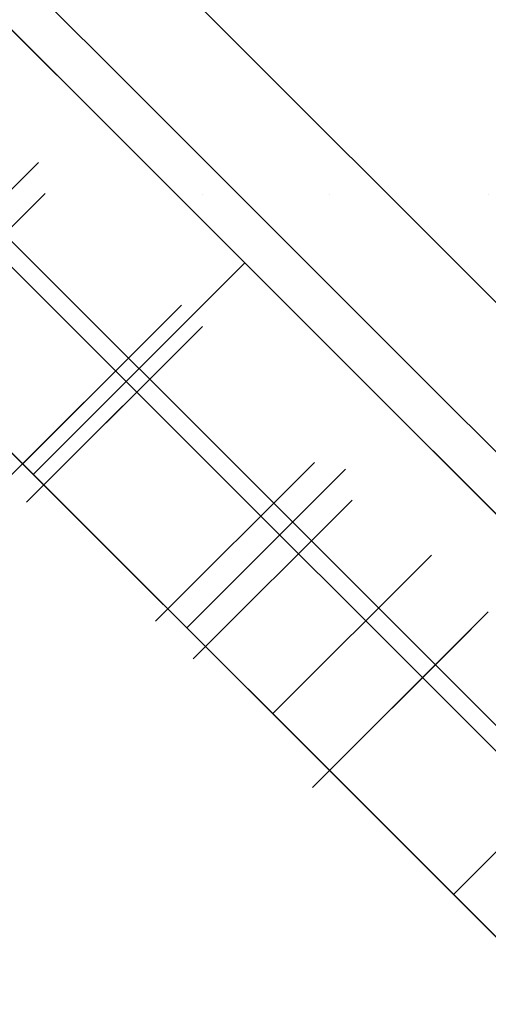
# Model space of a CAD drawing. Header units: millimetres. Extents: x -1690 to 192, y -898 to 54.
# Tile 231 of 256: x 136.02 to 139.15, y -5.42 to 1.17. Entities that reach past the tile are written whole.
import ezdxf

# ---------------------------------------------------------------- set-up
doc = ezdxf.new("R2010")
doc.units = ezdxf.units.MM
doc.header["$MEASUREMENT"] = 0
doc.layers.add('OVIDIO 186x93x72h', color=7, linetype='Continuous')

msp = doc.modelspace()

# ---------------------------------------------------------------- linework, layer by layer
at = {"layer": 'OVIDIO 186x93x72h', "extrusion": (-0.202852, -0.108979, 0.973126)}
for points in [[(41.4568, 164.8137), (41.4568, 325.4695)], [(41.4568, 325.4695), (41.4568, 164.8137)], [(41.7523, 325.4695), (41.7523, 164.8137)], [(42.0477, 325.4695), (42.0477, 164.8137)], [(42.0477, 164.8137), (42.0477, 325.4695)]]:
    msp.add_lwpolyline(points, dxfattribs=at)
at = {"layer": 'OVIDIO 186x93x72h', "extrusion": (-0.235702, -0.235702, 0.942809)}
for points in [[(95.6697, 268.8696), (95.6697, 377.9474)], [(96.6184, 377.9474), (96.6184, 268.8696)], [(94.3687, 365.6213), (94.3687, 260.2133)], [(98.5158, 268.8696), (98.5158, 377.9474)], [(99.4644, 377.9474), (99.4644, 268.8696)], [(93.592, 362.6119), (93.592, 258.0715)]]:
    msp.add_lwpolyline(points, dxfattribs=at)
at = {"layer": 'OVIDIO 186x93x72h', "extrusion": (-0.108979, -0.202852, 0.973126)}
for points in [[(144.8035, 270.7321), (144.8035, 110.0763)], [(144.8035, 110.0763), (144.8035, 270.7321)], [(145.099, 270.7321), (145.099, 110.0763)], [(145.3945, 110.0763), (145.3945, 270.7321)], [(145.3945, 270.7321), (145.3945, 110.0763)]]:
    msp.add_lwpolyline(points, dxfattribs=at)
at = {"layer": 'OVIDIO 186x93x72h', "extrusion": (0.881274, -0.265352, -0.39108)}
msp.add_lwpolyline([(31.6442, 615.7907), (73.5119, 670.1699)], dxfattribs=at)
at = {"layer": 'OVIDIO 186x93x72h', "extrusion": (-0.046296, -0.021464, 0.998697)}
for points in [[(39.9076, 79.4666), (39.9076, 179.9778)], [(41.3938, 78.4984), (41.3938, 179.8028)]]:
    msp.add_lwpolyline(points, dxfattribs=at)
at = {"layer": 'OVIDIO 186x93x72h', "extrusion": (-0.021464, -0.046296, 0.998697)}
for points in [[(141.8248, 11.4438), (141.8248, 112.7465)], [(143.3107, 12.4076), (143.3107, 112.9207)]]:
    msp.add_lwpolyline(points, dxfattribs=at)
at = {"layer": 'OVIDIO 186x93x72h'}
for points in [[(128.6454, 9.8349), (147.8155, -9.3353)], [(147.6021, -9.1219), (128.8588, 9.6214)], [(131.7958, 5.2702), (143.2509, -6.1849)], [(142.5438, -5.4778), (132.5029, 4.5631)], [(132.5029, 4.5631), (142.5438, -5.4778)], [(130.3816, 3.856), (141.8367, -7.5991)], [(131.7958, 3.856), (141.8367, -6.1849)], [(131.0887, 3.1489), (141.1296, -6.892)], [(141.1296, -6.892), (131.0887, 3.1489)], [(134.0421, 3.0239), (141.0046, -3.9386)], [(141.0046, -3.9386), (134.0421, 3.0239)], [(140.3027, -2.8225), (135.1582, 2.322)], [(132.6279, 1.6097), (139.5903, -5.3528)], [(139.5903, -5.3528), (136.1091, -1.8716), (132.6279, 1.6097)], [(139.3028, -3.8226), (134.1581, 1.3221)], [(136.1445, 0.2144), (135.0838, -0.8463)], [(137.5233, -0.4573), (136.1091, -1.8716)], [(137.0991, -0.7402), (136.0384, -1.8008)], [(137.0991, -0.7402), (136.0384, -1.8008)], [(136.0384, -1.8008), (137.0991, -0.7402)], [(136.1798, -1.9423), (137.2405, -0.8816)], [(137.2405, -0.8816), (136.1798, -1.9423)], [(137.2405, -0.8816), (136.1798, -1.9423)], [(138.1951, -1.8362), (137.1344, -2.8969)], [(138.7699, -2.411), (137.7092, -3.4716)], [(137.7092, -3.4716), (138.7699, -2.411)], [(139.1497, -2.7908), (138.089, -3.8515)], [(139.1497, -2.7908), (138.089, -3.8515)], [(138.089, -3.8515), (139.1497, -2.7908)], [(138.9175, -4.6799), (139.9781, -3.6192)], [(139.9781, -3.6192), (138.9175, -4.6799)]]:
    msp.add_lwpolyline(points, dxfattribs=at)
at = {"layer": 'OVIDIO 186x93x72h', "extrusion": (0.666667, 0.666667, 0.333333)}
for points in [[(-95.6697, 624.2292), (-95.7828, 624.1928), (-95.8968, 624.1585), (-96.0119, 624.1264), (-96.1279, 624.0965), (-96.2447, 624.0689), (-96.3624, 624.0435), (-96.4808, 624.0205), (-96.5998, 623.9998), (-96.7194, 623.9815), (-96.8395, 623.9656), (-96.9601, 623.9521), (-97.081, 623.941), (-97.2023, 623.9324), (-97.3238, 623.9263), (-97.4454, 623.9226), (-97.5671, 623.9213), (-97.6888, 623.9226), (-97.8104, 623.9263), (-97.9319, 623.9324), (-98.0531, 623.941), (-98.1741, 623.9521), (-98.2946, 623.9656), (-98.4148, 623.9815), (-98.5344, 623.9998), (-98.6534, 624.0205), (-98.7718, 624.0435), (-98.8894, 624.0689), (-99.0063, 624.0965), (-99.1222, 624.1264), (-99.2373, 624.1585), (-99.3514, 624.1928), (-99.4644, 624.2292)], [(-96.6184, 627.0753), (-96.6749, 627.0571), (-96.732, 627.0399), (-96.7895, 627.0239), (-96.8475, 627.0089), (-96.9059, 626.9951), (-96.9647, 626.9824), (-97.0239, 626.9709), (-97.0834, 626.9606), (-97.1432, 626.9514), (-97.2033, 626.9435), (-97.2636, 626.9367), (-97.3241, 626.9312), (-97.3847, 626.9269), (-97.4454, 626.9238), (-97.5062, 626.9219), (-97.5671, 626.9213), (-97.6279, 626.9219), (-97.6887, 626.9238), (-97.7495, 626.9269), (-97.8101, 626.9312), (-97.8706, 626.9367), (-97.9309, 626.9435), (-97.9909, 626.9514), (-98.0507, 626.9606), (-98.1102, 626.9709), (-98.1694, 626.9824), (-98.2282, 626.9951), (-98.2867, 627.0089), (-98.3447, 627.0239), (-98.4022, 627.0399), (-98.4592, 627.0571), (-98.5158, 627.0753)]]:
    msp.add_lwpolyline(points, dxfattribs=at)
at = {"layer": 'OVIDIO 186x93x72h', "extrusion": (0.707107, 0.707107, 0)}
for points in [[(-97.4671, 654.1069), (-97.4649, 654.2374), (-97.4585, 654.369), (-97.4476, 654.5013), (-97.4322, 654.6342), (-97.4122, 654.7674), (-97.3875, 654.9008), (-97.3582, 655.034), (-97.3241, 655.1669), (-97.2853, 655.2991), (-97.2417, 655.4305), (-97.1935, 655.5608), (-97.1406, 655.6897), (-97.1124, 655.7535), (-97.0831, 655.8169), (-97.0527, 655.8799), (-97.0211, 655.9424), (-96.9884, 656.0043), (-96.9546, 656.0657), (-96.9198, 656.1265), (-96.8839, 656.1867), (-96.8469, 656.2463), (-96.8089, 656.3052), (-96.7699, 656.3634), (-96.7298, 656.4209), (-96.6888, 656.4776), (-96.6469, 656.5336), (-96.604, 656.5887), (-96.5602, 656.6431), (-96.47, 656.7493), (-96.3765, 656.852), (-96.2798, 656.951), (-96.1801, 657.0462), (-96.0778, 657.1375), (-95.9729, 657.2247), (-95.8658, 657.3079), (-95.7566, 657.3869), (-95.6456, 657.4616), (-95.5331, 657.532), (-95.4192, 657.5982), (-95.3042, 657.66)], [(-95.3042, 657.66), (-95.4192, 657.5982), (-95.5331, 657.532), (-95.6456, 657.4616), (-95.7566, 657.3869), (-95.8658, 657.3079), (-95.9729, 657.2247), (-96.0778, 657.1375), (-96.1801, 657.0462), (-96.2798, 656.951), (-96.3765, 656.852), (-96.47, 656.7493), (-96.5602, 656.6431), (-96.604, 656.5887), (-96.6469, 656.5336), (-96.6888, 656.4776), (-96.7298, 656.4209), (-96.7699, 656.3634), (-96.8089, 656.3052), (-96.8469, 656.2463), (-96.8839, 656.1867), (-96.9198, 656.1265), (-96.9546, 656.0657), (-96.9884, 656.0043), (-97.0211, 655.9424), (-97.0527, 655.8799), (-97.0831, 655.8169), (-97.1124, 655.7535), (-97.1406, 655.6897), (-97.1935, 655.5608), (-97.2417, 655.4305), (-97.2853, 655.2991), (-97.3241, 655.1669), (-97.3582, 655.034), (-97.3875, 654.9008), (-97.4122, 654.7674), (-97.4322, 654.6342), (-97.4476, 654.5013), (-97.4585, 654.369), (-97.4649, 654.2374), (-97.4671, 654.1069)], [(-97.4671, 654.1069), (-97.4649, 654.2374), (-97.4585, 654.369), (-97.4476, 654.5013), (-97.4322, 654.6342), (-97.4122, 654.7674), (-97.3875, 654.9008), (-97.3582, 655.034), (-97.3241, 655.1669), (-97.2853, 655.2991), (-97.2417, 655.4305), (-97.1935, 655.5608), (-97.1406, 655.6897), (-97.1124, 655.7535), (-97.0831, 655.8169), (-97.0527, 655.8799), (-97.0211, 655.9424), (-96.9884, 656.0043), (-96.9546, 656.0657), (-96.9198, 656.1265), (-96.8839, 656.1867), (-96.8469, 656.2463), (-96.8089, 656.3052), (-96.7699, 656.3634), (-96.7298, 656.4209), (-96.6888, 656.4776), (-96.6469, 656.5336), (-96.604, 656.5887), (-96.5602, 656.6431), (-96.47, 656.7493), (-96.3765, 656.852), (-96.2798, 656.951), (-96.1801, 657.0462), (-96.0778, 657.1375), (-95.9729, 657.2247), (-95.8658, 657.3079), (-95.7566, 657.3869), (-95.6456, 657.4616), (-95.5331, 657.532), (-95.4192, 657.5982), (-95.3042, 657.66)], [(-96.295, 632.3113), (-96.362, 632.3799), (-96.4276, 632.4504), (-96.4918, 632.5228), (-96.5545, 632.597), (-96.6155, 632.673), (-96.6749, 632.7507), (-96.7325, 632.8301), (-96.7883, 632.9111), (-96.8423, 632.9936), (-96.8943, 633.0776), (-96.9443, 633.1631), (-96.9922, 633.2499), (-97.038, 633.338), (-97.0817, 633.4272), (-97.1231, 633.5176), (-97.1624, 633.609), (-97.1993, 633.7013), (-97.2339, 633.7945), (-97.2662, 633.8885), (-97.2961, 633.9832), (-97.3236, 634.0784), (-97.3487, 634.1742), (-97.3713, 634.2704), (-97.3916, 634.3669), (-97.4094, 634.4636), (-97.4248, 634.5605), (-97.4378, 634.6574), (-97.4484, 634.7543), (-97.4566, 634.8511), (-97.4624, 634.9477), (-97.4659, 635.0439), (-97.4671, 635.1398)], [(-97.4671, 635.1398), (-97.4659, 635.0439), (-97.4624, 634.9477), (-97.4566, 634.8511), (-97.4484, 634.7543), (-97.4378, 634.6574), (-97.4248, 634.5605), (-97.4094, 634.4636), (-97.3916, 634.3669), (-97.3713, 634.2704), (-97.3487, 634.1742), (-97.3236, 634.0784), (-97.2961, 633.9832), (-97.2662, 633.8885), (-97.2339, 633.7945), (-97.1993, 633.7013), (-97.1624, 633.609), (-97.1231, 633.5176), (-97.0817, 633.4272), (-97.038, 633.338), (-96.9922, 633.2499), (-96.9443, 633.1631), (-96.8943, 633.0776), (-96.8423, 632.9936), (-96.7883, 632.9111), (-96.7325, 632.8301), (-96.6749, 632.7507), (-96.6155, 632.673), (-96.5545, 632.597), (-96.4918, 632.5228), (-96.4276, 632.4504), (-96.362, 632.3799), (-96.295, 632.3113)], [(-95.3042, 657.66), (-95.4192, 657.5982), (-95.5331, 657.532), (-95.6456, 657.4616), (-95.7566, 657.3869), (-95.8658, 657.3079), (-95.9729, 657.2247), (-96.0778, 657.1375), (-96.1801, 657.0462), (-96.2798, 656.951), (-96.3765, 656.852), (-96.47, 656.7493), (-96.5602, 656.6431), (-96.604, 656.5887), (-96.6469, 656.5336), (-96.6888, 656.4776), (-96.7298, 656.4209), (-96.7699, 656.3634), (-96.8089, 656.3052), (-96.8469, 656.2463), (-96.8839, 656.1867), (-96.9198, 656.1265), (-96.9546, 656.0657), (-96.9884, 656.0043), (-97.0211, 655.9424), (-97.0527, 655.8799), (-97.0831, 655.8169), (-97.1124, 655.7535), (-97.1406, 655.6897), (-97.1935, 655.5608), (-97.2417, 655.4305), (-97.2853, 655.2991), (-97.3241, 655.1669), (-97.3582, 655.034), (-97.3875, 654.9008), (-97.4122, 654.7674), (-97.4322, 654.6342), (-97.4476, 654.5013), (-97.4585, 654.369), (-97.4649, 654.2374), (-97.4671, 654.1069)], [(-97.4671, 654.1069), (-97.4649, 654.2374), (-97.4585, 654.369), (-97.4476, 654.5013), (-97.4322, 654.6342), (-97.4122, 654.7674), (-97.3875, 654.9008), (-97.3582, 655.034), (-97.3241, 655.1669), (-97.2853, 655.2991), (-97.2417, 655.4305), (-97.1935, 655.5608), (-97.1406, 655.6897), (-97.1124, 655.7535), (-97.0831, 655.8169), (-97.0527, 655.8799), (-97.0211, 655.9424), (-96.9884, 656.0043), (-96.9546, 656.0657), (-96.9198, 656.1265), (-96.8839, 656.1867), (-96.8469, 656.2463), (-96.8089, 656.3052), (-96.7699, 656.3634), (-96.7298, 656.4209), (-96.6888, 656.4776), (-96.6469, 656.5336), (-96.604, 656.5887), (-96.5602, 656.6431), (-96.47, 656.7493), (-96.3765, 656.852), (-96.2798, 656.951), (-96.1801, 657.0462), (-96.0778, 657.1375), (-95.9729, 657.2247), (-95.8658, 657.3079), (-95.7566, 657.3869), (-95.6456, 657.4616), (-95.5331, 657.532), (-95.4192, 657.5982), (-95.3042, 657.66)], [(-97.4671, 635.1402), (-97.4659, 635.0443), (-97.4625, 634.948), (-97.4566, 634.8515), (-97.4485, 634.7547), (-97.4379, 634.6578), (-97.4249, 634.5609), (-97.4095, 634.464), (-97.3917, 634.3673), (-97.3714, 634.2708), (-97.3488, 634.1746), (-97.3237, 634.0788), (-97.2962, 633.9835), (-97.2663, 633.8889), (-97.2341, 633.7949), (-97.1995, 633.7017), (-97.1625, 633.6093), (-97.1233, 633.5179), (-97.0819, 633.4275), (-97.0382, 633.3383), (-96.9924, 633.2502), (-96.9445, 633.1634), (-96.8945, 633.0779), (-96.8425, 632.9939), (-96.7886, 632.9114), (-96.7327, 632.8304), (-96.6751, 632.751), (-96.6158, 632.6733), (-96.5547, 632.5973), (-96.4921, 632.5231), (-96.4279, 632.4507), (-96.3623, 632.3801), (-96.2953, 632.3115)], [(-98.8391, 632.3113), (-98.7721, 632.3799), (-98.7065, 632.4504), (-98.6423, 632.5228), (-98.5797, 632.597), (-98.5186, 632.673), (-98.4593, 632.7507), (-98.4016, 632.8301), (-98.3458, 632.9111), (-98.2919, 632.9936), (-98.2399, 633.0776), (-98.1899, 633.1631), (-98.142, 633.2499), (-98.0961, 633.338), (-98.0525, 633.4272), (-98.011, 633.5176), (-97.9718, 633.609), (-97.9349, 633.7013), (-97.9003, 633.7945), (-97.868, 633.8885), (-97.8381, 633.9832), (-97.8106, 634.0784), (-97.7855, 634.1742), (-97.7628, 634.2704), (-97.7426, 634.3669), (-97.7247, 634.4636), (-97.7093, 634.5605), (-97.6963, 634.6574), (-97.6857, 634.7543), (-97.6776, 634.8511), (-97.6717, 634.9477), (-97.6682, 635.0439), (-97.6671, 635.1398)], [(-97.6671, 654.1069), (-97.6692, 654.2374), (-97.6757, 654.369), (-97.6866, 654.5013), (-97.702, 654.6342), (-97.722, 654.7674), (-97.7467, 654.9008), (-97.776, 655.034), (-97.8101, 655.1669), (-97.8489, 655.2991), (-97.8924, 655.4305), (-97.9406, 655.5608), (-97.9935, 655.6897), (-98.0217, 655.7535), (-98.051, 655.8169), (-98.0815, 655.8799), (-98.1131, 655.9424), (-98.1457, 656.0043), (-98.1795, 656.0657), (-98.2144, 656.1265), (-98.2503, 656.1867), (-98.2873, 656.2463), (-98.3253, 656.3052), (-98.3643, 656.3634), (-98.4043, 656.4209), (-98.4453, 656.4776), (-98.4873, 656.5336), (-98.5301, 656.5887), (-98.5739, 656.6431), (-98.6641, 656.7493), (-98.7577, 656.852), (-98.8544, 656.951), (-98.954, 657.0462), (-99.0564, 657.1375), (-99.1613, 657.2247), (-99.2684, 657.3079), (-99.3776, 657.3869), (-99.4885, 657.4616), (-99.6011, 657.532), (-99.7149, 657.5982), (-99.8299, 657.66)], [(-99.8299, 657.66), (-99.7149, 657.5982), (-99.6011, 657.532), (-99.4885, 657.4616), (-99.3776, 657.3869), (-99.2684, 657.3079), (-99.1613, 657.2247), (-99.0564, 657.1375), (-98.954, 657.0462), (-98.8544, 656.951), (-98.7577, 656.852), (-98.6641, 656.7493), (-98.5739, 656.6431), (-98.5301, 656.5887), (-98.4873, 656.5336), (-98.4453, 656.4776), (-98.4043, 656.4209), (-98.3643, 656.3634), (-98.3253, 656.3052), (-98.2873, 656.2463), (-98.2503, 656.1867), (-98.2144, 656.1265), (-98.1795, 656.0657), (-98.1457, 656.0043), (-98.1131, 655.9424), (-98.0815, 655.8799), (-98.051, 655.8169), (-98.0217, 655.7535), (-97.9935, 655.6897), (-97.9406, 655.5608), (-97.8924, 655.4305), (-97.8489, 655.2991), (-97.8101, 655.1669), (-97.776, 655.034), (-97.7467, 654.9008), (-97.722, 654.7674), (-97.702, 654.6342), (-97.6866, 654.5013), (-97.6757, 654.369), (-97.6692, 654.2374), (-97.6671, 654.1069)], [(-97.6671, 635.1398), (-97.6682, 635.0439), (-97.6717, 634.9477), (-97.6776, 634.8511), (-97.6857, 634.7543), (-97.6963, 634.6574), (-97.7093, 634.5605), (-97.7247, 634.4636), (-97.7426, 634.3669), (-97.7628, 634.2704), (-97.7855, 634.1742), (-97.8106, 634.0784), (-97.8381, 633.9832), (-97.868, 633.8885), (-97.9003, 633.7945), (-97.9349, 633.7013), (-97.9718, 633.609), (-98.011, 633.5176), (-98.0525, 633.4272), (-98.0961, 633.338), (-98.142, 633.2499), (-98.1899, 633.1631), (-98.2399, 633.0776), (-98.2919, 632.9936), (-98.3458, 632.9111), (-98.4016, 632.8301), (-98.4593, 632.7507), (-98.5186, 632.673), (-98.5797, 632.597), (-98.6423, 632.5228), (-98.7065, 632.4504), (-98.7721, 632.3799), (-98.8391, 632.3113)], [(-97.4671, 635.1402), (-97.4659, 635.0443), (-97.4625, 634.948), (-97.4566, 634.8515), (-97.4484, 634.7547), (-97.4379, 634.6578), (-97.4249, 634.5609), (-97.4095, 634.464), (-97.3917, 634.3673), (-97.3714, 634.2708), (-97.3487, 634.1746), (-97.3237, 634.0788), (-97.2962, 633.9836), (-97.2663, 633.8889), (-97.234, 633.7949), (-97.1994, 633.7017), (-97.1625, 633.6093), (-97.1233, 633.5179), (-97.0819, 633.4276), (-97.0382, 633.3383), (-96.9924, 633.2502), (-96.9445, 633.1634), (-96.8945, 633.078), (-96.8425, 632.9939), (-96.7886, 632.9114), (-96.7327, 632.8304), (-96.6751, 632.751), (-96.6158, 632.6733), (-96.5547, 632.5973), (-96.4921, 632.5231), (-96.4279, 632.4507), (-96.3623, 632.3802), (-96.2953, 632.3116)], [(-96.2953, 632.3116), (-96.3623, 632.3802), (-96.4279, 632.4507), (-96.4921, 632.5231), (-96.5547, 632.5973), (-96.6158, 632.6733), (-96.6751, 632.751), (-96.7327, 632.8304), (-96.7886, 632.9114), (-96.8425, 632.9939), (-96.8945, 633.078), (-96.9445, 633.1634), (-96.9924, 633.2502), (-97.0382, 633.3383), (-97.0819, 633.4276), (-97.1233, 633.5179), (-97.1625, 633.6093), (-97.1994, 633.7017), (-97.234, 633.7949), (-97.2663, 633.8889), (-97.2962, 633.9836), (-97.3237, 634.0788), (-97.3487, 634.1746), (-97.3714, 634.2708), (-97.3917, 634.3673), (-97.4095, 634.464), (-97.4249, 634.5609), (-97.4379, 634.6578), (-97.4484, 634.7547), (-97.4566, 634.8515), (-97.4625, 634.948), (-97.4659, 635.0443), (-97.4671, 635.1402)], [(-97.6671, 654.1069), (-97.6692, 654.2374), (-97.6757, 654.369), (-97.6866, 654.5013), (-97.702, 654.6342), (-97.722, 654.7674), (-97.7467, 654.9008), (-97.776, 655.034), (-97.8101, 655.1669), (-97.8489, 655.2991), (-97.8924, 655.4305), (-97.9406, 655.5608), (-97.9935, 655.6897), (-98.0217, 655.7535), (-98.051, 655.8169), (-98.0815, 655.8799), (-98.1131, 655.9424), (-98.1457, 656.0043), (-98.1795, 656.0657), (-98.2144, 656.1265), (-98.2503, 656.1867), (-98.2873, 656.2463), (-98.3253, 656.3052), (-98.3643, 656.3634), (-98.4043, 656.4209), (-98.4453, 656.4776), (-98.4873, 656.5336), (-98.5301, 656.5887), (-98.5739, 656.6431), (-98.6641, 656.7493), (-98.7577, 656.852), (-98.8544, 656.951), (-98.954, 657.0462), (-99.0564, 657.1375), (-99.1613, 657.2247), (-99.2684, 657.3079), (-99.3776, 657.3869), (-99.4885, 657.4616), (-99.6011, 657.532), (-99.7149, 657.5982), (-99.8299, 657.66)], [(-97.6671, 635.1399), (-97.6682, 635.044), (-97.6717, 634.9477), (-97.6775, 634.8512), (-97.6857, 634.7544), (-97.6963, 634.6576), (-97.7093, 634.5607), (-97.7247, 634.4638), (-97.7425, 634.3671), (-97.7627, 634.2706), (-97.7854, 634.1744), (-97.8105, 634.0787), (-97.838, 633.9835), (-97.8679, 633.8888), (-97.9001, 633.7948), (-97.9347, 633.7016), (-97.9716, 633.6093), (-98.0108, 633.5179), (-98.0523, 633.4276), (-98.0959, 633.3383), (-98.1417, 633.2503), (-98.1896, 633.1635), (-98.2396, 633.0781), (-98.2916, 632.994), (-98.3455, 632.9115), (-98.4013, 632.8305), (-98.4589, 632.7512), (-98.5183, 632.6735), (-98.5793, 632.5975), (-98.6419, 632.5233), (-98.7061, 632.4509), (-98.7717, 632.3804), (-98.8387, 632.3118)], [(-97.6671, 654.1069), (-97.6692, 654.2374), (-97.6757, 654.369), (-97.6866, 654.5013), (-97.702, 654.6342), (-97.722, 654.7674), (-97.7467, 654.9008), (-97.776, 655.034), (-97.8101, 655.1669), (-97.8489, 655.2991), (-97.8924, 655.4305), (-97.9406, 655.5608), (-97.9935, 655.6897), (-98.0217, 655.7535), (-98.051, 655.8169), (-98.0815, 655.8799), (-98.1131, 655.9424), (-98.1457, 656.0043), (-98.1795, 656.0657), (-98.2144, 656.1265), (-98.2503, 656.1867), (-98.2873, 656.2463), (-98.3253, 656.3052), (-98.3643, 656.3634), (-98.4043, 656.4209), (-98.4453, 656.4776), (-98.4873, 656.5336), (-98.5301, 656.5887), (-98.5739, 656.6431), (-98.6641, 656.7493), (-98.7577, 656.852), (-98.8544, 656.951), (-98.954, 657.0462), (-99.0564, 657.1375), (-99.1613, 657.2247), (-99.2684, 657.3079), (-99.3776, 657.3869), (-99.4885, 657.4616), (-99.6011, 657.532), (-99.7149, 657.5982), (-99.8299, 657.66)], [(-98.8389, 632.3116), (-98.7719, 632.3802), (-98.7063, 632.4507), (-98.6421, 632.5231), (-98.5794, 632.5973), (-98.5184, 632.6733), (-98.459, 632.751), (-98.4014, 632.8304), (-98.3456, 632.9114), (-98.2917, 632.9939), (-98.2397, 633.078), (-98.1897, 633.1634), (-98.1418, 633.2502), (-98.096, 633.3383), (-98.0523, 633.4276), (-98.0109, 633.5179), (-97.9716, 633.6093), (-97.9347, 633.7017), (-97.9001, 633.7949), (-97.8679, 633.8889), (-97.838, 633.9836), (-97.8105, 634.0788), (-97.7854, 634.1746), (-97.7627, 634.2708), (-97.7425, 634.3673), (-97.7247, 634.464), (-97.7093, 634.5609), (-97.6963, 634.6578), (-97.6857, 634.7547), (-97.6775, 634.8515), (-97.6717, 634.948), (-97.6682, 635.0443), (-97.6671, 635.1402)], [(-99.8299, 657.66), (-99.7149, 657.5982), (-99.6011, 657.532), (-99.4885, 657.4616), (-99.3776, 657.3869), (-99.2684, 657.3079), (-99.1613, 657.2247), (-99.0564, 657.1375), (-98.954, 657.0462), (-98.8544, 656.951), (-98.7577, 656.852), (-98.6641, 656.7493), (-98.5739, 656.6431), (-98.5301, 656.5887), (-98.4873, 656.5336), (-98.4453, 656.4776), (-98.4043, 656.4209), (-98.3643, 656.3634), (-98.3253, 656.3052), (-98.2873, 656.2463), (-98.2503, 656.1867), (-98.2144, 656.1265), (-98.1795, 656.0657), (-98.1457, 656.0043), (-98.1131, 655.9424), (-98.0815, 655.8799), (-98.051, 655.8169), (-98.0217, 655.7535), (-97.9935, 655.6897), (-97.9406, 655.5608), (-97.8924, 655.4305), (-97.8489, 655.2991), (-97.8101, 655.1669), (-97.776, 655.034), (-97.7467, 654.9008), (-97.722, 654.7674), (-97.702, 654.6342), (-97.6866, 654.5013), (-97.6757, 654.369), (-97.6692, 654.2374), (-97.6671, 654.1069)], [(-97.6671, 635.1402), (-97.6682, 635.0443), (-97.6717, 634.948), (-97.6775, 634.8515), (-97.6857, 634.7547), (-97.6963, 634.6578), (-97.7093, 634.5609), (-97.7247, 634.464), (-97.7425, 634.3673), (-97.7627, 634.2708), (-97.7854, 634.1746), (-97.8105, 634.0788), (-97.838, 633.9836), (-97.8679, 633.8889), (-97.9001, 633.7949), (-97.9347, 633.7017), (-97.9716, 633.6093), (-98.0109, 633.5179), (-98.0523, 633.4276), (-98.096, 633.3383), (-98.1418, 633.2502), (-98.1897, 633.1634), (-98.2397, 633.078), (-98.2917, 632.9939), (-98.3456, 632.9114), (-98.4014, 632.8304), (-98.459, 632.751), (-98.5184, 632.6733), (-98.5794, 632.5973), (-98.6421, 632.5231), (-98.7063, 632.4507), (-98.7719, 632.3802), (-98.8389, 632.3116)], [(-100.3671, 629.1266), (-100.3659, 629.2225), (-100.3625, 629.3188), (-100.3566, 629.4153), (-100.3484, 629.5121), (-100.3379, 629.609), (-100.3249, 629.7059), (-100.3095, 629.8028), (-100.2917, 629.8996), (-100.2714, 629.9961), (-100.2487, 630.0922), (-100.2237, 630.188), (-100.1962, 630.2833), (-100.1663, 630.3779), (-100.134, 630.4719), (-100.0994, 630.5651), (-100.0625, 630.6575), (-100.0233, 630.7489), (-99.9819, 630.8393), (-99.9382, 630.9285), (-99.8924, 631.0166), (-99.8445, 631.1034), (-99.7945, 631.1888), (-99.7425, 631.2729), (-99.6886, 631.3554), (-99.6327, 631.4364), (-99.5751, 631.5158), (-99.5158, 631.5935), (-99.4547, 631.6695), (-99.3921, 631.7437), (-99.3279, 631.8161), (-99.2623, 631.8867), (-99.1953, 631.9553)], [(-99.1953, 631.9553), (-99.2623, 631.8867), (-99.3279, 631.8161), (-99.3921, 631.7437), (-99.4547, 631.6695), (-99.5158, 631.5935), (-99.5751, 631.5158), (-99.6327, 631.4364), (-99.6886, 631.3554), (-99.7425, 631.2729), (-99.7945, 631.1888), (-99.8445, 631.1034), (-99.8924, 631.0166), (-99.9382, 630.9285), (-99.9819, 630.8393), (-100.0233, 630.7489), (-100.0625, 630.6575), (-100.0994, 630.5651), (-100.134, 630.4719), (-100.1663, 630.3779), (-100.1962, 630.2833), (-100.2237, 630.188), (-100.2487, 630.0922), (-100.2714, 629.9961), (-100.2917, 629.8996), (-100.3095, 629.8028), (-100.3249, 629.7059), (-100.3379, 629.609), (-100.3484, 629.5121), (-100.3566, 629.4153), (-100.3625, 629.3188), (-100.3659, 629.2225), (-100.3671, 629.1266)], [(-99.195, 631.9555), (-99.262, 631.8869), (-99.3276, 631.8164), (-99.3918, 631.7441), (-99.4545, 631.6699), (-99.5155, 631.5939), (-99.5749, 631.5162), (-99.6325, 631.4368), (-99.6883, 631.3558), (-99.7422, 631.2733), (-99.7942, 631.1893), (-99.8442, 631.1038), (-99.8922, 631.0171), (-99.938, 630.929), (-99.9817, 630.8398), (-100.0231, 630.7494), (-100.0623, 630.658), (-100.0993, 630.5657), (-100.1339, 630.4725), (-100.1661, 630.3785), (-100.196, 630.2838), (-100.2235, 630.1886), (-100.2486, 630.0928), (-100.2713, 629.9967), (-100.2916, 629.9002), (-100.3094, 629.8035), (-100.3248, 629.7066), (-100.3378, 629.6097), (-100.3484, 629.5128), (-100.3566, 629.416), (-100.3624, 629.3195), (-100.3659, 629.2232), (-100.3671, 629.1273)], [(-100.3671, 29.3304), (-100.3682, 29.2346), (-100.3717, 29.1383), (-100.3775, 29.0417), (-100.3857, 28.945), (-100.3963, 28.8481), (-100.4092, 28.7512), (-100.4246, 28.6543), (-100.4425, 28.5576), (-100.4627, 28.4611), (-100.4854, 28.3649), (-100.5104, 28.2691), (-100.5379, 28.1739), (-100.5678, 28.0792), (-100.6001, 27.9853), (-100.6346, 27.892), (-100.6716, 27.7997), (-100.7108, 27.7083), (-100.7522, 27.6179), (-100.7958, 27.5287), (-100.8417, 27.4406), (-100.8896, 27.3538), (-100.9396, 27.2684), (-100.9915, 27.1843), (-101.0455, 27.1018), (-101.1013, 27.0208), (-101.1589, 26.9414), (-101.2182, 26.8637), (-101.2793, 26.7877), (-101.3419, 26.7135), (-101.406, 26.6411), (-101.4717, 26.5706), (-101.5387, 26.502)], [(-100.3671, 629.127), (-100.3659, 629.2229), (-100.3624, 629.3192), (-100.3566, 629.4157), (-100.3484, 629.5125), (-100.3378, 629.6094), (-100.3248, 629.7063), (-100.3094, 629.8032), (-100.2916, 629.8999), (-100.2713, 629.9964), (-100.2487, 630.0926), (-100.2236, 630.1884), (-100.1961, 630.2836), (-100.1662, 630.3783), (-100.1339, 630.4723), (-100.0993, 630.5655), (-100.0624, 630.6578), (-100.0231, 630.7492), (-99.9817, 630.8396), (-99.938, 630.9289), (-99.8922, 631.0169), (-99.8443, 631.1037), (-99.7943, 631.1892), (-99.7423, 631.2732), (-99.6883, 631.3558), (-99.6325, 631.4368), (-99.5749, 631.5161), (-99.5155, 631.5938), (-99.4545, 631.6698), (-99.3918, 631.744), (-99.3276, 631.8164), (-99.262, 631.8869), (-99.195, 631.9555)], [(-99.195, 631.9555), (-99.262, 631.8869), (-99.3276, 631.8164), (-99.3918, 631.744), (-99.4545, 631.6698), (-99.5155, 631.5938), (-99.5749, 631.5161), (-99.6325, 631.4368), (-99.6883, 631.3558), (-99.7423, 631.2732), (-99.7943, 631.1892), (-99.8443, 631.1037), (-99.8922, 631.0169), (-99.938, 630.9289), (-99.9817, 630.8396), (-100.0231, 630.7492), (-100.0624, 630.6578), (-100.0993, 630.5655), (-100.1339, 630.4723), (-100.1662, 630.3783), (-100.1961, 630.2836), (-100.2236, 630.1884), (-100.2487, 630.0926), (-100.2713, 629.9964), (-100.2916, 629.8999), (-100.3094, 629.8032), (-100.3248, 629.7063), (-100.3378, 629.6094), (-100.3484, 629.5125), (-100.3566, 629.4157), (-100.3624, 629.3192), (-100.3659, 629.2229), (-100.3671, 629.127)], [(-100.3671, 29.3304), (-100.3682, 29.2346), (-100.3717, 29.1383), (-100.3775, 29.0417), (-100.3857, 28.945), (-100.3963, 28.8481), (-100.4092, 28.7512), (-100.4246, 28.6543), (-100.4425, 28.5576), (-100.4627, 28.4611), (-100.4854, 28.3649), (-100.5104, 28.2691), (-100.5379, 28.1739), (-100.5678, 28.0792), (-100.6001, 27.9853), (-100.6346, 27.892), (-100.6716, 27.7997), (-100.7108, 27.7083), (-100.7522, 27.6179), (-100.7958, 27.5287), (-100.8417, 27.4406), (-100.8896, 27.3538), (-100.9396, 27.2684), (-100.9915, 27.1843), (-101.0455, 27.1018), (-101.1013, 27.0208), (-101.1589, 26.9414), (-101.2182, 26.8637), (-101.2793, 26.7877), (-101.3419, 26.7135), (-101.406, 26.6411), (-101.4717, 26.5706), (-101.5387, 26.502)], [(-101.5387, 26.502), (-101.4717, 26.5706), (-101.406, 26.6411), (-101.3419, 26.7135), (-101.2793, 26.7877), (-101.2182, 26.8637), (-101.1589, 26.9414), (-101.1013, 27.0208), (-101.0455, 27.1018), (-100.9915, 27.1843), (-100.9396, 27.2684), (-100.8896, 27.3538), (-100.8417, 27.4406), (-100.7958, 27.5287), (-100.7522, 27.6179), (-100.7108, 27.7083), (-100.6716, 27.7997), (-100.6346, 27.892), (-100.6001, 27.9853), (-100.5678, 28.0792), (-100.5379, 28.1739), (-100.5104, 28.2691), (-100.4854, 28.3649), (-100.4627, 28.4611), (-100.4425, 28.5576), (-100.4246, 28.6543), (-100.4092, 28.7512), (-100.3963, 28.8481), (-100.3857, 28.945), (-100.3775, 29.0417), (-100.3717, 29.1383), (-100.3682, 29.2346), (-100.3671, 29.3304)], [(-100.3671, 29.3304), (-100.3682, 29.2346), (-100.3717, 29.1383), (-100.3775, 29.0417), (-100.3857, 28.945), (-100.3963, 28.8481), (-100.4092, 28.7512), (-100.4246, 28.6543), (-100.4425, 28.5576), (-100.4627, 28.4611), (-100.4854, 28.3649), (-100.5104, 28.2691), (-100.5379, 28.1739), (-100.5678, 28.0792), (-100.6001, 27.9853), (-100.6346, 27.892), (-100.6716, 27.7997), (-100.7108, 27.7083), (-100.7522, 27.6179), (-100.7958, 27.5287), (-100.8417, 27.4406), (-100.8896, 27.3538), (-100.9396, 27.2684), (-100.9915, 27.1843), (-101.0455, 27.1018), (-101.1013, 27.0208), (-101.1589, 26.9414), (-101.2182, 26.8637), (-101.2793, 26.7877), (-101.3419, 26.7135), (-101.406, 26.6411), (-101.4717, 26.5706), (-101.5387, 26.502)]]:
    msp.add_lwpolyline(points, dxfattribs=at)
at = {"layer": 'OVIDIO 186x93x72h', "extrusion": (0.288793, 0.865975, 0.408272)}
for points in [[(-129.2433, 559.5768), (-128.9248, 559.1868)], [(-128.9248, 559.1868), (-129.2433, 559.5768)]]:
    msp.add_lwpolyline(points, dxfattribs=at)
at = {"layer": 'OVIDIO 186x93x72h', "extrusion": (-0.707107, 0.707107, 0)}
msp.add_lwpolyline([(-94.9203, 24.6736), (-94.9212, 24.7458), (-94.9238, 24.8182), (-94.9282, 24.8908), (-94.9343, 24.9636), (-94.9423, 25.0365), (-94.9521, 25.1093), (-94.9637, 25.1822), (-94.9771, 25.2548), (-94.9924, 25.3273), (-95.0095, 25.3996), (-95.0283, 25.4715), (-95.049, 25.543), (-95.0715, 25.614), (-95.0958, 25.6845), (-95.1218, 25.7544), (-95.1495, 25.8237), (-95.1789, 25.8922), (-95.2101, 25.9599), (-95.2428, 26.0268), (-95.2772, 26.0928), (-95.3132, 26.1578), (-95.3506, 26.2217), (-95.3896, 26.2846), (-95.43, 26.3464), (-95.4718, 26.407), (-95.5149, 26.4664), (-95.5594, 26.5245), (-95.605, 26.5813), (-95.6519, 26.6368), (-95.6999, 26.6909), (-95.7489, 26.7436), (-95.799, 26.7949), (-95.8502, 26.845), (-95.903, 26.894), (-95.9571, 26.942), (-96.0125, 26.9888), (-96.0694, 27.0345), (-96.1275, 27.079), (-96.1869, 27.1221), (-96.2475, 27.1639), (-96.3092, 27.2043), (-96.3721, 27.2433), (-96.4361, 27.2807), (-96.5011, 27.3167), (-96.5671, 27.351), (-96.634, 27.3838), (-96.7017, 27.4149), (-96.7702, 27.4444), (-96.8394, 27.4721), (-96.9094, 27.4981), (-96.9799, 27.5224), (-97.0509, 27.5448), (-97.1224, 27.5655), (-97.1943, 27.5844), (-97.2665, 27.6015), (-97.339, 27.6167), (-97.4117, 27.6302), (-97.4845, 27.6418), (-97.5574, 27.6516), (-97.6303, 27.6595), (-97.703, 27.6657), (-97.7757, 27.6701), (-97.8481, 27.6727), (-97.9203, 27.6736)], dxfattribs=at)
at = {"layer": 'OVIDIO 186x93x72h', "extrusion": (0.707107, -0.707107, 0)}
msp.add_lwpolyline([(96.9203, 24.6736), (96.9206, 24.6978), (96.9215, 24.7221), (96.923, 24.7465), (96.925, 24.7709), (96.9277, 24.7953), (96.931, 24.8197), (96.9349, 24.8441), (96.9395, 24.8684), (96.9446, 24.8927), (96.9503, 24.9168), (96.9567, 24.9408), (96.9636, 24.9647), (96.9711, 24.9884), (96.9793, 25.0119), (96.988, 25.0352), (96.9973, 25.0583), (97.0071, 25.0811), (97.0175, 25.1037), (97.0285, 25.1259), (97.0399, 25.1479), (97.0519, 25.1695), (97.0644, 25.1907), (97.0774, 25.2116), (97.0908, 25.2321), (97.1047, 25.2522), (97.119, 25.2719), (97.1338, 25.2912), (97.1489, 25.31), (97.1645, 25.3284), (97.1804, 25.3463), (97.1966, 25.3637), (97.2132, 25.3807), (97.2302, 25.3973), (97.2476, 25.4135), (97.2655, 25.4294), (97.2839, 25.4449), (97.3027, 25.4601), (97.322, 25.4748), (97.3417, 25.4892), (97.3618, 25.5031), (97.3823, 25.5165), (97.4032, 25.5295), (97.4244, 25.542), (97.446, 25.554), (97.468, 25.5654), (97.4902, 25.5764), (97.5127, 25.5868), (97.5356, 25.5966), (97.5586, 25.6059), (97.5819, 25.6146), (97.6055, 25.6227), (97.6292, 25.6303), (97.6531, 25.6372), (97.6771, 25.6436), (97.7012, 25.6493), (97.7255, 25.6544), (97.7498, 25.6589), (97.7742, 25.6628), (97.7986, 25.6661), (97.823, 25.6688), (97.8474, 25.6709), (97.8718, 25.6724), (97.8961, 25.6733), (97.9203, 25.6736)], dxfattribs=at)
at = {"layer": 'OVIDIO 186x93x72h', "extrusion": (0.000129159, 0.000129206, 1)}
for points in [[(135.1282, -1.054), (136.1886, 0.0069)], [(136.1886, 0.0069), (135.1282, -1.054)]]:
    msp.add_lwpolyline(points, dxfattribs=at)
at = {"layer": 'OVIDIO 186x93x72h', "extrusion": (1, 0, 0)}
for points in [[(-0.4573, -2.6264), (-0.4573, 24.6736)], [(-0.7402, 635.1398), (-0.7402, 654.1069)], [(-0.7402, 654.1069), (-0.7402, 635.1398)], [(-1.2705, 635.1401), (-1.2705, 654.1069)], [(-1.4119, 635.1401), (-1.4119, 654.1069)], [(-1.8008, 654.1069), (-1.8008, 635.1402)], [(-1.8008, 635.1402), (-1.8008, 654.1069)], [(-1.8716, -2.6264), (-1.8716, 24.6736)], [(-1.9423, 635.1402), (-1.9423, 654.1069)], [(-1.9423, 654.1069), (-1.9423, 635.1402)], [(-3.3211, 29.3304), (-3.3211, 629.1267)]]:
    msp.add_lwpolyline(points, dxfattribs=at)
at = {"layer": 'OVIDIO 186x93x72h', "extrusion": (0.000182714, 0.000182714, 1)}
for points in [[(135.9224, -1.9169), (136.983, -0.8562)], [(136.983, -0.8562), (135.9224, -1.9169)], [(137.1244, -0.9977), (136.0638, -2.0583)], [(136.0638, -2.0583), (137.1244, -0.9977)]]:
    msp.add_lwpolyline(points, dxfattribs=at)
at = {"layer": 'OVIDIO 186x93x72h', "extrusion": (0, 1, 0)}
for points in [[(-137.2405, 635.1398), (-137.2405, 654.1069)], [(-137.2405, 654.1069), (-137.2405, 635.1398)], [(-139.1497, 29.3304), (-139.1497, 629.1266)], [(-139.1497, 629.1266), (-139.1497, 29.3304)], [(-138.089, 29.3304), (-138.089, 629.127)], [(-138.089, 629.127), (-138.089, 29.3304)]]:
    msp.add_lwpolyline(points, dxfattribs=at)
at = {"layer": 'OVIDIO 186x93x72h', "extrusion": (0.000129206, 0.000129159, 1)}
for points in [[(137.9876, -1.7921), (136.9267, -2.8525)], [(136.9267, -2.8525), (137.9876, -1.7921)], [(138.2395, -2.0438), (137.1786, -3.1043)], [(137.1786, -3.1043), (138.2395, -2.0438)]]:
    msp.add_lwpolyline(points, dxfattribs=at)
at = {"layer": 'OVIDIO 186x93x72h', "extrusion": (0.865975, 0.288793, 0.408272)}
for points in [[(-45.6207, 523.5682), (-45.3022, 523.9582)], [(-45.3022, 523.9582), (-45.6207, 523.5682)], [(-46.2911, 524.1163), (-45.9725, 524.5063)], [(-45.9725, 524.5063), (-46.2911, 524.1163)]]:
    msp.add_lwpolyline(points, dxfattribs=at)
at = {"layer": 'OVIDIO 186x93x72h', "extrusion": (0.288793, 0.865975, -0.408272)}
msp.add_lwpolyline([(-131.5021, 593.7189), (-131.1836, 594.1088)], dxfattribs=at)
at = {"layer": 'OVIDIO 186x93x72h', "extrusion": (-0.324768, 0.324768, 0.888285)}
for points in [[(-96.4203, 390.7354), (-96.4203, 397.8218)], [(-96.4203, 397.8218), (-96.4203, 390.7354)], [(-95.6703, 390.7354), (-95.6703, 397.8218)], [(-94.9203, 390.7354), (-94.9203, 397.8218)], [(-94.9203, 397.8218), (-94.9203, 390.7354)]]:
    msp.add_lwpolyline(points, dxfattribs=at)
at = {"layer": 'OVIDIO 186x93x72h', "extrusion": (0.000182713, 0.000182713, 1)}
for points in [[(137.9741, -3.9664), (139.0347, -2.9058)], [(139.0347, -2.9058), (137.9741, -3.9664)]]:
    msp.add_lwpolyline(points, dxfattribs=at)
at = {"layer": 'OVIDIO 186x93x72h', "extrusion": (0.999884, 0.000231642, 0.015217)}
msp.add_lwpolyline([(-11.3407, -4.8408), (-3.8834, 484.9911)], dxfattribs=at)
at = {"layer": 'OVIDIO 186x93x72h', "extrusion": (-0.015219, 0.015219, 0.999768)}
msp.add_lwpolyline([(152.4561, -18.1987), (143.0785, -8.8234)], dxfattribs=at)
at = {"layer": 'OVIDIO 186x93x72h', "extrusion": (0.866025, 0.288675, 0.408248)}
for points in [[(-51.014, -32.2445), (-48.3693, -29.0054)], [(-48.3693, -29.0054), (-51.014, -32.2445)]]:
    msp.add_lwpolyline(points, dxfattribs=at)

doc.saveas('drawing.dxf')
